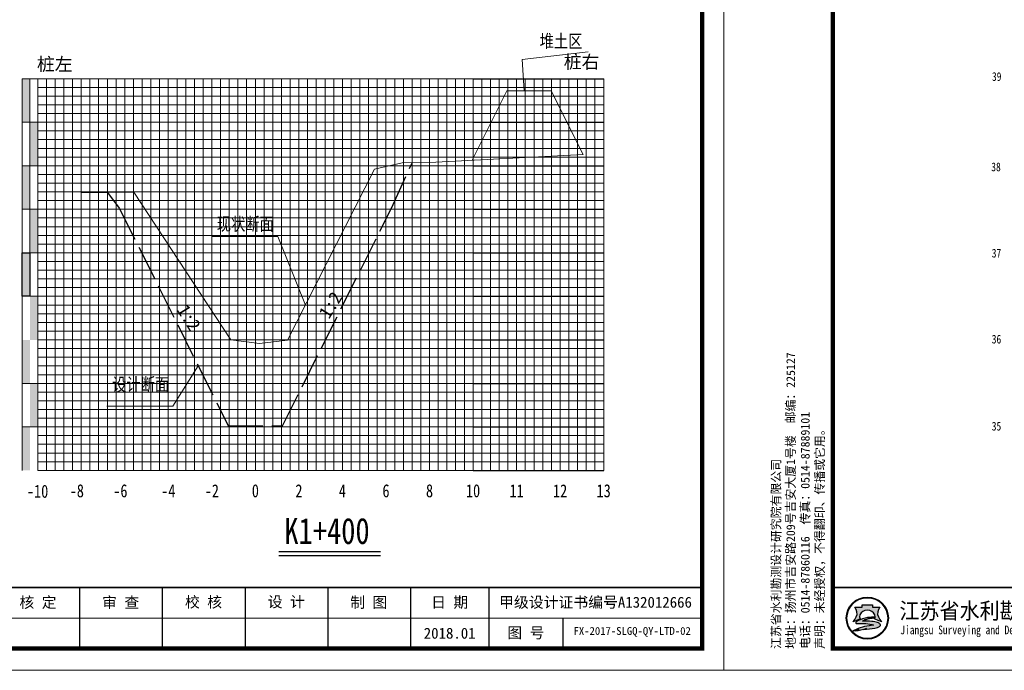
# Model space of a CAD drawing. Header units: millimetres. Extents: x -1851 to 142262423, y -629789 to 22327943.
# Tile 26 of 69: x 36239 to 36465, y 3721 to 3871. Entities that reach past the tile are written whole.
import ezdxf
from ezdxf.enums import TextEntityAlignment as Align

# ---------------------------------------------------------------- set-up
doc = ezdxf.new("R2010")
doc.units = ezdxf.units.MM
doc.linetypes.add('4415', pattern=[5, 4, -1])
for name, color, linetype, lineweight in [('0.13文字', 3, 'Continuous', 13), ('2', 61, 'Continuous', 30), ('3', 8, 'Continuous', 5), ('dmx', 7, 'Continuous', 15)]:
    doc.layers.add(name, color=color, linetype=linetype, lineweight=lineweight)
doc.layers.add('DIMTEX', color=7, linetype='Continuous')
doc.layers.add('断面', color=7, linetype='Continuous')
doc.styles.add('LYJFS', font='times.ttf', dxfattribs={"width": 0.7})
doc.styles.add('STYLE2', font='txt', dxfattribs={"width": 0.8})
doc.styles.add('仿宋', font='FangSong_GB2312.ttf')
doc.styles.add('仿宋体', font='FangSong_GB2312.ttf', dxfattribs={"width": 0.8})
doc.styles.add('宋体', font='txt', dxfattribs={"height": 3.5})
doc.styles.add('等线体', font='simhei.ttf')

# ---------------------------------------------------------------- blocks, each defined once
blk = doc.blocks.new('tk')
h = blk.add_hatch(color=152)
h.dxf.hatch_style = 1
h.paths.add_polyline_path([(6876.364125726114, 854.2295714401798, 1), (6866.686434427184, 854.2295714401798, 1)])
h.paths.add_polyline_path([(6876.201261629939, 854.2295714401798, 1), (6866.84929852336, 854.2295714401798, 1)], flags=16)
h = blk.add_hatch(color=152)
h.dxf.hatch_style = 1
edge = h.paths.add_edge_path()
edge.add_arc((6873.407199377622, 851.8047045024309), 1.461698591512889, 43.31770961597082, 70.37003522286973)
edge.add_arc((6872.0275850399, 847.9366998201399), 5.568375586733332, 70.37003522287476, 84.52854590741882)
edge.add_arc((6871.440752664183, 841.8102204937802), 11.72289597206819, 84.5285459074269, 95.17746754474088)
edge.add_arc((6871.582339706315, 852.1014277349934), 1.831337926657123, 111.7965680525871, 130.9174013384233, ccw=False)
edge.add_arc((6873.47809212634, 847.3608850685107), 6.936886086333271, 98.84274785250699, 111.79656805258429, ccw=False)
edge.add_arc((6874.544451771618, 840.506451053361), 13.873772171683, 95.21036804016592, 98.84274785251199, ccw=False)
edge.add_ellipse((6871.525280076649, 854.5219636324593), major_axis=(-1.773815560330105, 0), ratio=0.8776980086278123, start_angle=172.6538623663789, end_angle=176.9129867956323)
edge.add_arc((6873.117644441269, 844.1909795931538), 10.24870363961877, 88.99992913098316, 98.52267106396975)
edge.add_arc((6872.724314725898, 846.8157053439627), 7.594670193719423, 98.5226710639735, 116.8491039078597)
edge.add_arc((6869.849912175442, 852.4939579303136), 1.230336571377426, 116.8491039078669, 139.2900683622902)
edge.add_arc((6869.065436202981, 853.1689503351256), 0.1954369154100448, 139.2900683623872, 263.050638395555)
edge.add_arc((6869.248585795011, 854.6715617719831), 1.70916902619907, 263.0506383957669, 272.136251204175)
edge.add_arc((6870.416233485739, 823.3689317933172), 29.61523112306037, 88.46268833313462, 92.13625120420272, ccw=False)
edge.add_arc((6871.07395213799, 847.876297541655), 5.099041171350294, 68.07113774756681, 88.46268833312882, ccw=False)
edge.add_arc((6875.183614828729, 831.3122526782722), 21.4080615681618, 95.91294384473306, 98.79521578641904)
edge.add_arc((6873.816328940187, 840.1492628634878), 12.46590188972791, 98.79521578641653, 117.8496747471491)
edge.add_arc((6932.315236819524, 613.7362839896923), 245.9934265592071, 104.7703900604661, 105.15790668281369, ccw=False)
edge.add_line((6869.600177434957, 851.6009245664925), (6868.796656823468, 851.2750728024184))
edge.add_arc((6890.157828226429, 754.105500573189), 99.48982566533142, 100.90627282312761, 102.39834375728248, ccw=False)
edge.add_line((6871.334059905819, 851.7983414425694), (6870.72346251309, 851.6097564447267))
edge.add_arc((6868.414090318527, 880.2016823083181), 28.68503833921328, 274.6177604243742, 279.6944367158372)
edge.add_arc((6872.474319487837, 856.4344682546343), 4.573507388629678, 279.694436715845, 287.6119267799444)
edge.add_arc((6873.358587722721, 853.648913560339), 1.650966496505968, 287.6119267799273, 311.5140981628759)
edge.add_arc((6874.270477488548, 852.6187205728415), 0.2751610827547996, 311.5140981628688, 403.3177096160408)
edge = h.paths.add_edge_path()
edge.add_arc((6875.946394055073, 855.3665725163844), 2.066422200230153, 138.9741968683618, 204.1180883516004, ccw=False)
edge.add_line((6874.387456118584, 856.7229696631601), (6872.690352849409, 856.7229696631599))
edge.add_line((6872.69035284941, 856.7229696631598), (6872.69035284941, 857.3096342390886))
edge.add_line((6872.69035284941, 857.3096342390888), (6870.360207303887, 857.3096342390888))
edge.add_line((6870.360207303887, 857.3096342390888), (6870.360207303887, 856.7229696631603))
edge.add_line((6870.360207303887, 856.7229696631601), (6868.663104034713, 856.7229696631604))
edge.add_arc((6867.104166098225, 855.3665725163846), 2.066422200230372, -24.118088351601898, 41.0258031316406, ccw=False)
edge.add_arc((6865.567634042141, 856.05447875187), 3.749914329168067, 314.34412131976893, 335.8819116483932, ccw=False)
edge.add_arc((6867.522236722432, 856.4070458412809), 3.106664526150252, 282.3877277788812, 290.1465811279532)
edge.add_arc((6864.457993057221, 864.7594382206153), 12.00340818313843, 290.1465811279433, 296.6495194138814)
edge.add_ellipse((6871.525280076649, 854.5219636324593), major_axis=(-1.773815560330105, 0), ratio=0.8776980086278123, start_angle=176.9129867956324, end_angle=378.37473811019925, ccw=False)
edge.add_ellipse((6871.525280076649, 854.5219636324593), major_axis=(-1.773815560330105, 0), ratio=0.8776980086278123, start_angle=172.653862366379, end_angle=176.9129867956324, ccw=False)
edge.add_ellipse((6871.525280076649, 854.5219636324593), major_axis=(-1.773815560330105, 0), ratio=0.8776980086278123, start_angle=161.6252618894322, end_angle=172.653862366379, ccw=False)
edge.add_arc((6878.592567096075, 864.759438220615), 12.00340818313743, 243.3504805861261, 249.853418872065)
edge.add_arc((6875.528323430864, 856.4070458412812), 3.106664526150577, 249.8534188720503, 257.61227222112)
edge.add_arc((6877.482926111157, 856.05447875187), 3.74991432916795, 204.1180883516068, 225.6558786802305, ccw=False)
at = {"lineweight": 0}
for p, q in [((6838.597780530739, 842.2295714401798), (6838.597780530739, 1139.229571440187)), ((7258.597780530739, 1139.229571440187), (7258.597780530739, 842.2295714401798)), ((7253.597780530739, 854.2295714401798), (7046.597780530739, 854.2295714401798)), ((7258.597780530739, 842.2295714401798), (6838.597780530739, 842.2295714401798))]:
    blk.add_line(p, q, dxfattribs=at)
for p, q in [((7110.597780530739, 861.2295714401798), (7110.597780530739, 847.2295714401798)), ((7129.597780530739, 861.2295714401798), (7129.597780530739, 847.2295714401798)), ((7148.597780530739, 861.2295714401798), (7148.597780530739, 847.2295714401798)), ((7167.597780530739, 861.2295714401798), (7167.597780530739, 847.2295714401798)), ((7186.597780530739, 861.2295714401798), (7186.597780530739, 847.2295714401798)), ((7204.597780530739, 861.2295714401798), (7204.597780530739, 847.2295714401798)), ((7221.597780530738, 854.2295714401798), (7221.597780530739, 847.2295714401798))]:
    blk.add_line(p, q)
at = {"lineweight": 0, "const_width": 1}
blk.add_lwpolyline([(6863.597780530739, 1134.229571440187), (7253.597780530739, 1134.229571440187), (7253.597780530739, 847.2295714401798), (6863.597780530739, 847.2295714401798)], close=True, dxfattribs=at)
at = {"lineweight": 0, "const_width": 0.4}
blk.add_lwpolyline([(7253.597780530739, 861.2295714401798), (6863.597780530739, 861.2295714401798)], dxfattribs=at)
at = {"color": 152}
for points in [[(6869.8419023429, 854.0311891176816, -0.02838203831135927), (6868.592243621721, 853.4904639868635, -0.03386732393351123), (6868.188697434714, 853.3727099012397, 0.09425397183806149), (6868.990200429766, 854.5221939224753, 0.2921547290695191), (6868.663104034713, 856.7229696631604), (6870.360207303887, 856.7229696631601), (6870.360207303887, 857.3096342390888), (6872.69035284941, 857.3096342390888), (6872.69035284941, 856.7229696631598), (6874.387456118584, 856.7229696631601, 0.29215472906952), (6874.06035972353, 854.5221939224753, 0.09425397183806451), (6874.861862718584, 853.3727099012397, -0.03386732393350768), (6874.458316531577, 853.4904639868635, -0.02838203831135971), (6873.208657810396, 854.0311891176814)], [(6873.296521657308, 854.4381220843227, 0.04157472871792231), (6871.598778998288, 854.3265098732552, 0.08013502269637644), (6869.294240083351, 853.5916630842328, 0.09823132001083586), (6868.917290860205, 853.2964201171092, 0.599439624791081), (6869.041789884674, 852.9749492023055, 0.03966424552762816), (6869.312296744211, 852.9635806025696, -0.01603031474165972), (6871.210748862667, 852.9735033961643, -0.08921046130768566), (6872.978215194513, 852.6064141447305, 0.01257694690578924), (6871.910251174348, 852.4685801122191, 0.08333285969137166), (6867.992840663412, 851.171317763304, -0.001690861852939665), (6869.600177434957, 851.6009245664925), (6868.796656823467, 851.275072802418, -0.006510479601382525), (6871.334059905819, 851.7983414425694), (6870.72346251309, 851.6097564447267, 0.02215480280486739), (6873.244469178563, 851.9262713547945, 0.03456031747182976), (6873.858117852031, 852.0753316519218, 0.1046726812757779), (6874.452855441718, 852.4126819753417, 0.4234638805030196), (6874.470673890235, 852.8074929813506, 0.1185893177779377), (6873.898248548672, 853.1814519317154, 0.06185687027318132), (6872.558528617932, 853.479704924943, 0.04649815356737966), (6870.382867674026, 853.4852866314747, -0.08362449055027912), (6870.902341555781, 853.8018397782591, -0.05658197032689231), (6872.411732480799, 854.2153190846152, -0.01585057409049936), (6873.284535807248, 854.3228965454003)]]:
    blk.add_lwpolyline(points, format="xyb", dxfattribs=at)
for radius in [4.838845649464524, 4.675981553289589]:
    blk.add_circle((6871.525280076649, 854.2295714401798), radius, dxfattribs=at)
blk.add_arc((6873.478092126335, 847.3608850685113), 6.936886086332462, 98.84274785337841, 111.7965680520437, dxfattribs=at)
for start_param, end_param in [(2.820892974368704, 6.603884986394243), (3.013378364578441, 3.087714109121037)]:
    blk.add_ellipse((6871.525280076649, 854.5219636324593), major_axis=(-1.773815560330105, 0), ratio=0.8776980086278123, start_param=start_param, end_param=end_param, dxfattribs=at)
at = {"style": '宋体'}
for s, height, width, p in [('江苏省水利勘测设计研究院有限公司', 3.75, 0.9, (6915.725099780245, 855.9804173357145)), ('Jiangsu Surveying and Design Institute of Water Resources Co., Ltd.', 2, 0.8, (6915.552971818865, 851.2429752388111))]:
    blk.add_text(s, height=height, dxfattribs=dict(at, width=width)).set_placement(p, align=Align.MIDDLE)
at = {"style": '仿宋'}
blk.add_text('2018.01', height=2.5, dxfattribs=at).set_placement((7195.597780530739, 850.7295714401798), align=Align.MIDDLE)
at = {"insert": (6861.892912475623, 847.1478961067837), "char_height": 2, "attachment_point": 7, "rotation": 90, "style": '仿宋'}
blk.add_mtext('江苏省水利勘测设计研究院有限公司\\P地址：扬州市吉安路209号吉安大厦1号楼  邮编：225127\\P电话：0514-87860116  传真：0514-87889101\\P声明：未经授权，不得翻印、传播或它用。', dxfattribs=at)
at = {"char_height": 2.5, "attachment_point": 5, "style": '宋体'}
for s, insert in [('核 定', (7101.035280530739, 857.701793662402)), ('审 查', (7120.028336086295, 857.702857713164)), ('校 核', (7139.063058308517, 857.7728530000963)), ('设 计', (7158.070002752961, 857.8229020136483)), ('制 图', (7177.014447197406, 857.7074956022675)), ('日 期', (7195.597780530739, 857.7295714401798)), ('甲级设计证书编号A132012666', (7229.097780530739, 857.7295714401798)), ('图 号', (7213.097780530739, 850.7295714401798))]:
    blk.add_mtext(s, dxfattribs=dict(at, insert=insert))

msp = doc.modelspace()

# ---------------------------------------------------------------- hatches: boundary and pattern name
at = {"linetype": 'Continuous'}
for points in [[(36239.65106367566, 3857.013848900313), (36241.4510636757, 3857.013848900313), (36241.4510636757, 3847.013848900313), (36239.65106367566, 3847.013848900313)], [(36241.4510636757, 3847.013848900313), (36243.25106367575, 3847.013848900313), (36243.25106367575, 3837.013848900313), (36241.4510636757, 3837.013848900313)], [(36239.65106367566, 3837.013848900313), (36241.4510636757, 3837.013848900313), (36241.4510636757, 3827.013848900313), (36239.65106367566, 3827.013848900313)], [(36241.4510636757, 3827.013848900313), (36243.25106367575, 3827.013848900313), (36243.25106367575, 3817.013848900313), (36241.4510636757, 3817.013848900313)], [(36239.65106367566, 3817.013848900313), (36241.4510636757, 3817.013848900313), (36241.4510636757, 3807.013848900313), (36239.65106367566, 3807.013848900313)], [(36241.4510636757, 3807.013848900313), (36243.25106367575, 3807.013848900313), (36243.25106367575, 3797.013848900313), (36241.4510636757, 3797.013848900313)], [(36239.65106367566, 3797.013848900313), (36241.4510636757, 3797.013848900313), (36241.4510636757, 3787.013848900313), (36239.65106367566, 3787.013848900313)], [(36241.45742443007, 3787.038574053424), (36243.25742443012, 3787.038574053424), (36243.25742443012, 3777.038574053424), (36241.45742443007, 3777.038574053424)], [(36239.65106367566, 3777.009784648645), (36241.4510636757, 3777.009784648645), (36241.4510636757, 3767.009784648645), (36239.65106367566, 3767.009784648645)]]:
    msp.add_hatch(color=7, dxfattribs=at).paths.add_polyline_path(points)

# ---------------------------------------------------------------- linework, layer by layer
at = {"linetype": 'Continuous', "lineweight": 20, "flags": 128}
for points in [[(36355.00221491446, 3854.23929377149), (36354.51921466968, 3861.40957311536), (36369.72267838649, 3863.187516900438)], [(36304.74107244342, 3805.013848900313), (36298.39513456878, 3820.788879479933), (36283.24374488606, 3820.76256714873)], [(36280.1358426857, 3791.013848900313), (36274.29499496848, 3781.778699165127), (36259.14360528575, 3781.752386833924)]]:
    msp.add_lwpolyline(points, dxfattribs=at)
at = {"color": 1, "linetype": '4415', "lineweight": 30, "ltscale": 2}
msp.add_lwpolyline([(36259.25106367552, 3830.880903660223), (36262.00106367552, 3827.2834069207), (36287.00106367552, 3777.2834069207), (36299.50106367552, 3777.2834069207), (36324.50106367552, 3827.2834069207), (36329.25106367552, 3837.701068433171)], dxfattribs=at)
at = {"linetype": 'Continuous', "flags": 128}
msp.add_lwpolyline([(36239.65106367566, 3817.013848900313), (36241.4510636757, 3817.013848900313), (36241.4510636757, 3807.013848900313), (36239.65106367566, 3807.013848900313)], close=True, dxfattribs=at)
at = {"layer": '2', "color": 7, "lineweight": 15}
for points in [[(36243.25106367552, 3856.947748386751), (36343.25106367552, 3856.947748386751)], [(36253.25106367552, 3857.013848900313), (36253.25106367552, 3767.013848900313)], [(36263.25106367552, 3857.013848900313), (36263.25106367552, 3767.013848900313)], [(36273.25106367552, 3857.013848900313), (36273.25106367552, 3767.013848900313)], [(36283.25106367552, 3857.013848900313), (36283.25106367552, 3767.013848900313)], [(36303.25106367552, 3857.013848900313), (36303.25106367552, 3767.013848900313)], [(36313.25106367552, 3857.013848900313), (36313.25106367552, 3767.013848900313)], [(36323.25106367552, 3857.013848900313), (36323.25106367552, 3767.013848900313)], [(36333.25106367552, 3857.013848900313), (36333.25106367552, 3767.013848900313)], [(36343.25106367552, 3857.013848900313), (36343.25106367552, 3767.013848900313)], [(36353.25106367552, 3857.013848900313), (36353.25106367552, 3767.013848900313)], [(36363.25106367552, 3857.013848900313), (36363.25106367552, 3767.013848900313)], [(36373.25106367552, 3857.013848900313), (36373.25106367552, 3767.013848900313)], [(36243.25106367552, 3847.013848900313), (36343.25106367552, 3847.013848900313)], [(36243.25106367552, 3837.013848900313), (36343.25106367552, 3837.013848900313)], [(36243.25106367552, 3827.013848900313), (36343.25106367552, 3827.013848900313)], [(36243.25106367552, 3817.013848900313), (36343.25106367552, 3817.013848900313)], [(36243.25106367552, 3797.013848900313), (36343.25106367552, 3797.013848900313)], [(36243.25106367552, 3767.013848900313), (36343.25106367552, 3767.013848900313)]]:
    msp.add_lwpolyline(points, dxfattribs=at)
at = {"layer": '2', "color": 3, "lineweight": 15}
msp.add_lwpolyline([(36293.25106367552, 3857.013848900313), (36293.25106367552, 3767.013848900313)], dxfattribs=at)
at = {"layer": '2', "color": 7, "lineweight": 15, "flags": 128}
msp.add_lwpolyline([(36243.25106367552, 3807.013848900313), (36343.25106367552, 3807.013848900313)], dxfattribs=at)
at = {"layer": '2', "color": 0, "lineweight": 15}
for points in [[(36243.25106367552, 3787.013848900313), (36343.25106367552, 3787.013848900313)], [(36243.25106367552, 3777.013848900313), (36343.25106367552, 3777.013848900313)]]:
    msp.add_lwpolyline(points, dxfattribs=at)
at = {"layer": '3', "lineweight": 5}
for p, q in [((36343.25106367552, 3855.013848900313), (36363.25106367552, 3855.013848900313)), ((36363.25106367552, 3855.013848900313), (36373.25106367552, 3855.013848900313)), ((36343.25106367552, 3853.013848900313), (36363.25106367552, 3853.013848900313)), ((36363.25106367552, 3853.013848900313), (36373.25106367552, 3853.013848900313)), ((36343.25106367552, 3851.013848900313), (36363.25106367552, 3851.013848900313)), ((36363.25106367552, 3851.013848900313), (36373.25106367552, 3851.013848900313)), ((36343.25106367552, 3849.013848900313), (36363.25106367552, 3849.013848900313)), ((36363.25106367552, 3849.013848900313), (36373.25106367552, 3849.013848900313)), ((36343.25106367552, 3845.013848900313), (36363.25106367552, 3845.013848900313)), ((36363.25106367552, 3845.013848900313), (36373.25106367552, 3845.013848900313)), ((36343.25106367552, 3843.013848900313), (36363.25106367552, 3843.013848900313)), ((36363.25106367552, 3843.013848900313), (36373.25106367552, 3843.013848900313)), ((36343.25106367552, 3841.013848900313), (36363.25106367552, 3841.013848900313)), ((36363.25106367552, 3841.013848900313), (36373.25106367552, 3841.013848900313)), ((36343.25106367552, 3839.013848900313), (36363.25106367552, 3839.013848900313)), ((36363.25106367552, 3839.013848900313), (36373.25106367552, 3839.013848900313)), ((36343.25106367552, 3835.013848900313), (36363.25106367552, 3835.013848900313)), ((36363.25106367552, 3835.013848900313), (36373.25106367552, 3835.013848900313)), ((36343.25106367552, 3833.013848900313), (36363.25106367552, 3833.013848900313)), ((36343.25106367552, 3831.013848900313), (36363.25106367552, 3831.013848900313)), ((36363.25106367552, 3833.013848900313), (36373.25106367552, 3833.013848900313)), ((36363.25106367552, 3831.013848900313), (36373.25106367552, 3831.013848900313)), ((36343.25106367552, 3829.013848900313), (36363.25106367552, 3829.013848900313)), ((36363.25106367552, 3829.013848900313), (36373.25106367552, 3829.013848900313)), ((36343.25106367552, 3825.013848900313), (36363.25106367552, 3825.013848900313)), ((36363.25106367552, 3825.013848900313), (36373.25106367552, 3825.013848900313)), ((36343.25106367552, 3823.013848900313), (36363.25106367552, 3823.013848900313)), ((36363.25106367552, 3823.013848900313), (36373.25106367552, 3823.013848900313)), ((36343.25106367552, 3821.013848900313), (36363.25106367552, 3821.013848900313)), ((36363.25106367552, 3821.013848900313), (36373.25106367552, 3821.013848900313)), ((36343.25106367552, 3819.013848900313), (36363.25106367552, 3819.013848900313)), ((36363.25106367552, 3819.013848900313), (36373.25106367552, 3819.013848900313)), ((36343.25106367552, 3815.013848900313), (36363.25106367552, 3815.013848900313)), ((36343.25106367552, 3813.013848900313), (36363.25106367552, 3813.013848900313)), ((36363.25106367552, 3815.013848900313), (36373.25106367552, 3815.013848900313)), ((36363.25106367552, 3813.013848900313), (36373.25106367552, 3813.013848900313)), ((36343.25106367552, 3811.013848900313), (36363.25106367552, 3811.013848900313)), ((36363.25106367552, 3811.013848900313), (36373.25106367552, 3811.013848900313)), ((36343.25106367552, 3809.013848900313), (36363.25106367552, 3809.013848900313)), ((36363.25106367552, 3809.013848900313), (36373.25106367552, 3809.013848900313)), ((36343.25106367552, 3805.013848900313), (36363.25106367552, 3805.013848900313)), ((36363.25106367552, 3805.013848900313), (36373.25106367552, 3805.013848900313)), ((36343.25106367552, 3803.013848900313), (36363.25106367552, 3803.013848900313)), ((36363.25106367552, 3803.013848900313), (36373.25106367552, 3803.013848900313)), ((36343.25106367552, 3801.013848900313), (36363.25106367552, 3801.013848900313)), ((36363.25106367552, 3801.013848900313), (36373.25106367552, 3801.013848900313)), ((36343.25106367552, 3799.013848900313), (36363.25106367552, 3799.013848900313)), ((36363.25106367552, 3799.013848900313), (36373.25106367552, 3799.013848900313)), ((36343.25106367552, 3795.013848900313), (36363.25106367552, 3795.013848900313)), ((36363.25106367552, 3795.013848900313), (36373.25106367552, 3795.013848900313)), ((36343.25106367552, 3793.013848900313), (36363.25106367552, 3793.013848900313)), ((36363.25106367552, 3793.013848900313), (36373.25106367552, 3793.013848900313)), ((36343.25106367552, 3791.013848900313), (36363.25106367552, 3791.013848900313)), ((36363.25106367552, 3791.013848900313), (36373.25106367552, 3791.013848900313)), ((36343.25106367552, 3789.013848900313), (36363.25106367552, 3789.013848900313)), ((36363.25106367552, 3789.013848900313), (36373.25106367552, 3789.013848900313)), ((36343.25106367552, 3785.013848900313), (36363.25106367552, 3785.013848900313)), ((36363.25106367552, 3785.013848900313), (36373.25106367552, 3785.013848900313)), ((36343.25106367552, 3783.013848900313), (36363.25106367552, 3783.013848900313)), ((36363.25106367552, 3783.013848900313), (36373.25106367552, 3783.013848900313)), ((36343.25106367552, 3781.013848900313), (36363.25106367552, 3781.013848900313)), ((36343.25106367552, 3779.013848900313), (36363.25106367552, 3779.013848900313)), ((36363.25106367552, 3781.013848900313), (36373.25106367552, 3781.013848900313)), ((36363.25106367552, 3779.013848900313), (36373.25106367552, 3779.013848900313)), ((36343.25106367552, 3775.013848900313), (36363.25106367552, 3775.013848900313)), ((36363.25106367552, 3775.013848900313), (36373.25106367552, 3775.013848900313)), ((36343.25106367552, 3773.013848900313), (36363.25106367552, 3773.013848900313)), ((36363.25106367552, 3773.013848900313), (36373.25106367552, 3773.013848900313)), ((36343.25106367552, 3771.013848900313), (36363.25106367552, 3771.013848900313)), ((36363.25106367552, 3771.013848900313), (36373.25106367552, 3771.013848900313)), ((36343.25106367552, 3769.013848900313), (36363.25106367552, 3769.013848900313)), ((36363.25106367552, 3769.013848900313), (36373.25106367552, 3769.013848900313))]:
    msp.add_line(p, q, dxfattribs=at)
for points in [[(36245.25106367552, 3857.013848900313), (36245.25106367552, 3767.013848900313)], [(36247.25106367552, 3857.013848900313), (36247.25106367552, 3767.013848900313)], [(36249.25106367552, 3857.013848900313), (36249.25106367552, 3767.013848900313)], [(36251.25106367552, 3857.013848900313), (36251.25106367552, 3767.013848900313)], [(36255.25106367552, 3857.013848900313), (36255.25106367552, 3767.013848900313)], [(36257.25106367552, 3857.013848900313), (36257.25106367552, 3767.013848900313)], [(36259.25106367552, 3857.013848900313), (36259.25106367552, 3767.013848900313)], [(36261.25106367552, 3857.013848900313), (36261.25106367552, 3767.013848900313)], [(36265.25106367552, 3857.013848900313), (36265.25106367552, 3767.013848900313)], [(36267.25106367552, 3857.013848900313), (36267.25106367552, 3767.013848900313)], [(36269.25106367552, 3857.013848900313), (36269.25106367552, 3767.013848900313)], [(36271.25106367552, 3857.013848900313), (36271.25106367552, 3767.013848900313)], [(36275.25106367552, 3857.013848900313), (36275.25106367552, 3767.013848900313)], [(36277.25106367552, 3857.013848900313), (36277.25106367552, 3767.013848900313)], [(36279.25106367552, 3857.013848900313), (36279.25106367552, 3767.013848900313)], [(36281.25106367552, 3857.013848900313), (36281.25106367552, 3767.013848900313)], [(36285.25106367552, 3857.013848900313), (36285.25106367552, 3767.013848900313)], [(36287.25106367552, 3857.013848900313), (36287.25106367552, 3767.013848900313)], [(36289.25106367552, 3857.013848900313), (36289.25106367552, 3767.013848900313)], [(36291.25106367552, 3857.013848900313), (36291.25106367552, 3767.013848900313)], [(36295.25106367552, 3857.013848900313), (36295.25106367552, 3767.013848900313)], [(36297.25106367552, 3857.013848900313), (36297.25106367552, 3767.013848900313)], [(36299.25106367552, 3857.013848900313), (36299.25106367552, 3767.013848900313)], [(36301.25106367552, 3857.013848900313), (36301.25106367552, 3767.013848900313)], [(36305.25106367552, 3857.013848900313), (36305.25106367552, 3767.013848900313)], [(36307.25106367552, 3857.013848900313), (36307.25106367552, 3767.013848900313)], [(36309.25106367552, 3857.013848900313), (36309.25106367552, 3767.013848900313)], [(36311.25106367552, 3857.013848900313), (36311.25106367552, 3767.013848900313)], [(36315.25106367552, 3857.013848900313), (36315.25106367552, 3767.013848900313)], [(36317.25106367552, 3857.013848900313), (36317.25106367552, 3767.013848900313)], [(36319.25106367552, 3857.013848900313), (36319.25106367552, 3767.013848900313)], [(36321.25106367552, 3857.013848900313), (36321.25106367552, 3767.013848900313)], [(36325.25106367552, 3857.013848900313), (36325.25106367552, 3767.013848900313)], [(36327.25106367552, 3857.013848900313), (36327.25106367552, 3767.013848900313)], [(36329.25106367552, 3857.013848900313), (36329.25106367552, 3767.013848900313)], [(36331.25106367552, 3857.013848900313), (36331.25106367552, 3767.013848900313)], [(36335.25106367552, 3857.013848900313), (36335.25106367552, 3767.013848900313)], [(36337.25106367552, 3857.013848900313), (36337.25106367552, 3767.013848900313)], [(36339.25106367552, 3857.013848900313), (36339.25106367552, 3767.013848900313)], [(36341.25106367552, 3857.013848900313), (36341.25106367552, 3767.013848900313)], [(36345.25106367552, 3857.013848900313), (36345.25106367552, 3767.013848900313)], [(36347.25106367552, 3857.013848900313), (36347.25106367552, 3767.013848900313)], [(36349.25106367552, 3857.013848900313), (36349.25106367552, 3767.013848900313)], [(36351.25106367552, 3857.013848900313), (36351.25106367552, 3767.013848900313)], [(36355.25106367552, 3857.013848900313), (36355.25106367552, 3767.013848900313)], [(36357.25106367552, 3857.013848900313), (36357.25106367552, 3767.013848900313)], [(36359.25106367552, 3857.013848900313), (36359.25106367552, 3767.013848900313)], [(36361.25106367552, 3857.013848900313), (36361.25106367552, 3767.013848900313)], [(36365.25106367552, 3857.013848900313), (36365.25106367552, 3767.013848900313)], [(36367.25106367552, 3857.013848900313), (36367.25106367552, 3767.013848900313)], [(36369.25106367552, 3857.013848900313), (36369.25106367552, 3767.013848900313)], [(36371.25106367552, 3857.013848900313), (36371.25106367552, 3767.013848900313)], [(36243.25106367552, 3855.013848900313), (36343.25106367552, 3855.013848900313)], [(36243.25106367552, 3853.013848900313), (36343.25106367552, 3853.013848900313)], [(36243.25106367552, 3851.013848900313), (36343.25106367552, 3851.013848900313)], [(36243.25106367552, 3849.013848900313), (36343.25106367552, 3849.013848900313)], [(36243.25106367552, 3845.013848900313), (36343.25106367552, 3845.013848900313)], [(36243.25106367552, 3843.013848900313), (36343.25106367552, 3843.013848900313)], [(36243.25106367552, 3841.013848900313), (36343.25106367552, 3841.013848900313)], [(36243.25106367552, 3839.013848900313), (36343.25106367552, 3839.013848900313)], [(36243.25106367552, 3835.013848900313), (36343.25106367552, 3835.013848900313)], [(36243.25106367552, 3833.013848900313), (36343.25106367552, 3833.013848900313)], [(36243.25106367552, 3831.013848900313), (36343.25106367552, 3831.013848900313)], [(36243.25106367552, 3829.013848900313), (36343.25106367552, 3829.013848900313)], [(36243.25106367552, 3825.013848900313), (36343.25106367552, 3825.013848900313)], [(36243.25106367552, 3823.013848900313), (36343.25106367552, 3823.013848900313)], [(36243.25106367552, 3821.013848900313), (36343.25106367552, 3821.013848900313)], [(36243.25106367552, 3819.013848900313), (36343.25106367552, 3819.013848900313)], [(36243.25106367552, 3815.013848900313), (36343.25106367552, 3815.013848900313)], [(36243.25106367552, 3813.013848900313), (36343.25106367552, 3813.013848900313)], [(36243.25106367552, 3811.013848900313), (36343.25106367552, 3811.013848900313)], [(36243.25106367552, 3809.013848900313), (36343.25106367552, 3809.013848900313)], [(36243.25106367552, 3805.013848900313), (36343.25106367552, 3805.013848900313)], [(36243.25106367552, 3803.013848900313), (36343.25106367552, 3803.013848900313)], [(36243.25106367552, 3801.013848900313), (36343.25106367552, 3801.013848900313)], [(36243.25106367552, 3799.013848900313), (36343.25106367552, 3799.013848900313)], [(36243.25106367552, 3795.013848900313), (36343.25106367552, 3795.013848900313)], [(36243.25106367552, 3793.013848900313), (36343.25106367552, 3793.013848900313)], [(36243.25106367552, 3791.013848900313), (36343.25106367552, 3791.013848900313)], [(36243.25106367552, 3789.013848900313), (36343.25106367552, 3789.013848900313)], [(36243.25106367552, 3785.013848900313), (36343.25106367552, 3785.013848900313)], [(36243.25106367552, 3783.013848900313), (36343.25106367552, 3783.013848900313)], [(36243.25106367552, 3781.013848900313), (36343.25106367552, 3781.013848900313)], [(36243.25106367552, 3779.013848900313), (36343.25106367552, 3779.013848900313)], [(36243.25106367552, 3775.013848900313), (36343.25106367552, 3775.013848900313)], [(36243.25106367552, 3773.013848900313), (36343.25106367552, 3773.013848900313)], [(36243.25106367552, 3771.013848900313), (36343.25106367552, 3771.013848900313)], [(36243.25106367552, 3769.013848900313), (36343.25106367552, 3769.013848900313)]]:
    msp.add_lwpolyline(points, dxfattribs=at)
at = {"layer": '3', "color": 0, "lineweight": 5}
for points in [[(36239.65106367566, 3787.013848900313), (36343.25106367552, 3787.013848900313)], [(36239.65106367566, 3777.013848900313), (36343.25106367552, 3777.013848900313)]]:
    msp.add_lwpolyline(points, dxfattribs=at)
at = {"layer": 'DIMTEX', "color": 0, "linetype": 'Continuous'}
for p, q in [((36298.64106117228, 3747.430543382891), (36321.98614644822, 3747.430543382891)), ((36298.66155296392, 3748.392937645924), (36321.98614644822, 3748.392937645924))]:
    msp.add_line(p, q, dxfattribs=at)
at = {"layer": 'dmx', "linetype": 'Continuous', "lineweight": 15}
for p, q in [((36351.0325289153, 3854.23929377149), (36343.06028295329, 3838.291991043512)), ((36351.0325289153, 3854.23929377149), (36361.22337832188, 3854.23929377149)), ((36361.22337832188, 3854.23929377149), (36368.52789629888, 3839.630257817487)), ((36333.25106367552, 3837.776538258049), (36368.52789629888, 3839.630257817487))]:
    msp.add_line(p, q, dxfattribs=at)
at = {"layer": 'dmx', "linetype": 'Continuous', "lineweight": 15, "flags": 128}
for points in [[(36320.59481367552, 3836.207650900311), (36326.96429367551, 3837.657922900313), (36333.25106367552, 3837.776538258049)], [(36265.36643367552, 3830.959848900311), (36287.58137447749, 3796.988800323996), (36294.22583555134, 3796.166744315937), (36300.64219399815, 3796.948900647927), (36320.59481367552, 3836.207650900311)], [(36253.25106367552, 3830.803524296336), (36265.36643367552, 3830.959770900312), (36265.36643367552, 3830.959848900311)]]:
    msp.add_lwpolyline(points, dxfattribs=at)
at = {"layer": '断面'}
for p, q in [((36343.25106367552, 3856.947748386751), (36363.25106367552, 3856.947748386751)), ((36363.25106367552, 3856.947748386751), (36373.25106367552, 3856.947748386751)), ((36343.25106367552, 3847.013848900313), (36363.25106367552, 3847.013848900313)), ((36363.25106367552, 3847.013848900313), (36373.25106367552, 3847.013848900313)), ((36343.25106367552, 3837.013848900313), (36363.25106367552, 3837.013848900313)), ((36363.25106367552, 3837.013848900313), (36373.25106367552, 3837.013848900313)), ((36343.25106367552, 3827.013848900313), (36363.25106367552, 3827.013848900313)), ((36363.25106367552, 3827.013848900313), (36373.25106367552, 3827.013848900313)), ((36343.25106367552, 3817.013848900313), (36363.25106367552, 3817.013848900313)), ((36363.25106367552, 3817.013848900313), (36373.25106367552, 3817.013848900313)), ((36343.25106367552, 3807.013848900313), (36363.25106367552, 3807.013848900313)), ((36363.25106367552, 3807.013848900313), (36373.25106367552, 3807.013848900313)), ((36343.25106367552, 3797.013848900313), (36363.25106367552, 3797.013848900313)), ((36363.25106367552, 3797.013848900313), (36373.25106367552, 3797.013848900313)), ((36343.25106367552, 3787.013848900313), (36363.25106367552, 3787.013848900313)), ((36363.25106367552, 3787.013848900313), (36373.25106367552, 3787.013848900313)), ((36343.25106367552, 3777.013848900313), (36363.25106367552, 3777.013848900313)), ((36363.25106367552, 3777.013848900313), (36373.25106367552, 3777.013848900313)), ((36343.25106367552, 3767.013848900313), (36363.25106367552, 3767.013848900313)), ((36363.25106367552, 3767.013848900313), (36373.25106367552, 3767.013848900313))]:
    msp.add_line(p, q, dxfattribs=at)
at = {"layer": '断面', "color": 3, "lineweight": 15}
for points in [[(36243.25106367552, 3857.013848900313), (36239.65106367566, 3857.013848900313)], [(36239.65106367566, 3857.013848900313), (36239.65106367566, 3767.013848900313)], [(36241.4510636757, 3857.013848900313), (36241.4510636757, 3807.013848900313)], [(36243.25106367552, 3857.013848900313), (36243.25106367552, 3767.013848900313)], [(36243.25106367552, 3847.013848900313), (36239.65106367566, 3847.013848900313)], [(36243.25106367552, 3837.013848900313), (36239.65106367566, 3837.013848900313)], [(36243.25106367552, 3827.013848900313), (36239.65106367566, 3827.013848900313)], [(36243.25106367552, 3817.013848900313), (36239.65106367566, 3817.013848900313)], [(36239.65106367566, 3807.013848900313), (36243.25106367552, 3807.013848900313)]]:
    msp.add_lwpolyline(points, dxfattribs=at)
at = {"layer": '断面', "color": 7, "lineweight": 15}
msp.add_lwpolyline([(36243.25106367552, 3807.013848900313), (36343.25106367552, 3807.013848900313)], dxfattribs=at)

# ---------------------------------------------------------------- block references
at = {"layer": '断面'}
for p in [(29142.28328314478, 2878.858353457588), (29562.28328314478, 2878.858353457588)]:
    msp.add_blockref('tk', p, dxfattribs=at)

# ---------------------------------------------------------------- texts
at = {"style": '等线体'}
for s, p in [('桩右', (36364.08895920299, 3859.373497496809)), ('桩左', (36243.07784437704, 3858.849298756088))]:
    msp.add_text(s, height=3, dxfattribs=at).set_placement(p)
at = {"linetype": 'Continuous', "char_height": 3, "attachment_point": 1, "style": '仿宋体'}
for s, insert, width in [('堆土区', (36358.53683413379, 3867.157994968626), 18.82471715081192), ('现状断面', (36284.38259932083, 3825.137517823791), 37.93252298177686), ('设计断面', (36260.36765021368, 3788.267766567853), 37.93252298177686)]:
    msp.add_mtext(s, dxfattribs=dict(at, insert=insert, width=width))
at = {"layer": '0.13文字', "linetype": 'Continuous', "lineweight": 13, "insert": (36363.88106367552, 3731.036828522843), "char_height": 1.8, "width": 55.55091040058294, "attachment_point": 1, "style": 'LYJFS'}
msp.add_mtext('{\\fFangSong_GB2312|b0|i0|c134|p49;\\W1;\\C7;  FX-2017-SLGQ-QY-LTD-02  }', dxfattribs=at)
at = {"layer": 'DIMTEX', "color": 0, "linetype": 'Continuous', "style": 'STYLE2', "width": 0.8}
msp.add_text('K1+400', height=6, dxfattribs=at).set_placement((36299.90776055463, 3750.118571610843))
at = {"layer": '断面', "color": 7, "style": '等线体', "width": 0.8}
for s, p in [('39', (36462.4330184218, 3855.904892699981)), ('38', (36462.27354227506, 3835.147725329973)), ('37', (36462.39009343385, 3815.333323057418)), ('36', (36462.39009343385, 3795.576919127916)), ('35', (36462.39009343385, 3775.576919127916))]:
    msp.add_text(s, height=2, dxfattribs=at).set_placement(p, align=Align.BOTTOM_LEFT)
at = {"layer": '断面', "color": 7, "style": '仿宋体'}
for rotation, p in [(58.01497088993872, (36310.51655948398, 3805.013848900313)), (301.9850291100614, (36277.98556786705, 3802.082078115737))]:
    msp.add_text('1:2', height=3, rotation=rotation, dxfattribs=at).set_placement(p, align=Align.MIDDLE)
at = {"layer": '断面', "color": 7, "style": '等线体', "width": 0.8}
for s, p in [('-10', (36243.23517429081, 3762.197359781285)), ('-8', (36252.24096008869, 3762.321043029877)), ('-6', (36262.24096008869, 3762.321043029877)), ('-4', (36273.25106367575, 3762.321043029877)), ('-2', (36283.25106367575, 3762.321043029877)), ('0', (36293.25106367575, 3762.321043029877)), ('2', (36303.25106367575, 3762.321043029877)), ('4', (36313.25106367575, 3762.321043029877)), ('6', (36323.25106367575, 3762.321043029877)), ('8', (36333.25106367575, 3762.321043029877)), ('10', (36343.25106367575, 3762.321043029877)), ('11', (36353.25106367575, 3762.321043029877)), ('12', (36363.25106367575, 3762.321043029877)), ('13', (36373.25106367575, 3762.321043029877))]:
    msp.add_text(s, height=3, dxfattribs=at).set_placement(p, align=Align.MIDDLE)

doc.saveas('drawing.dxf')
